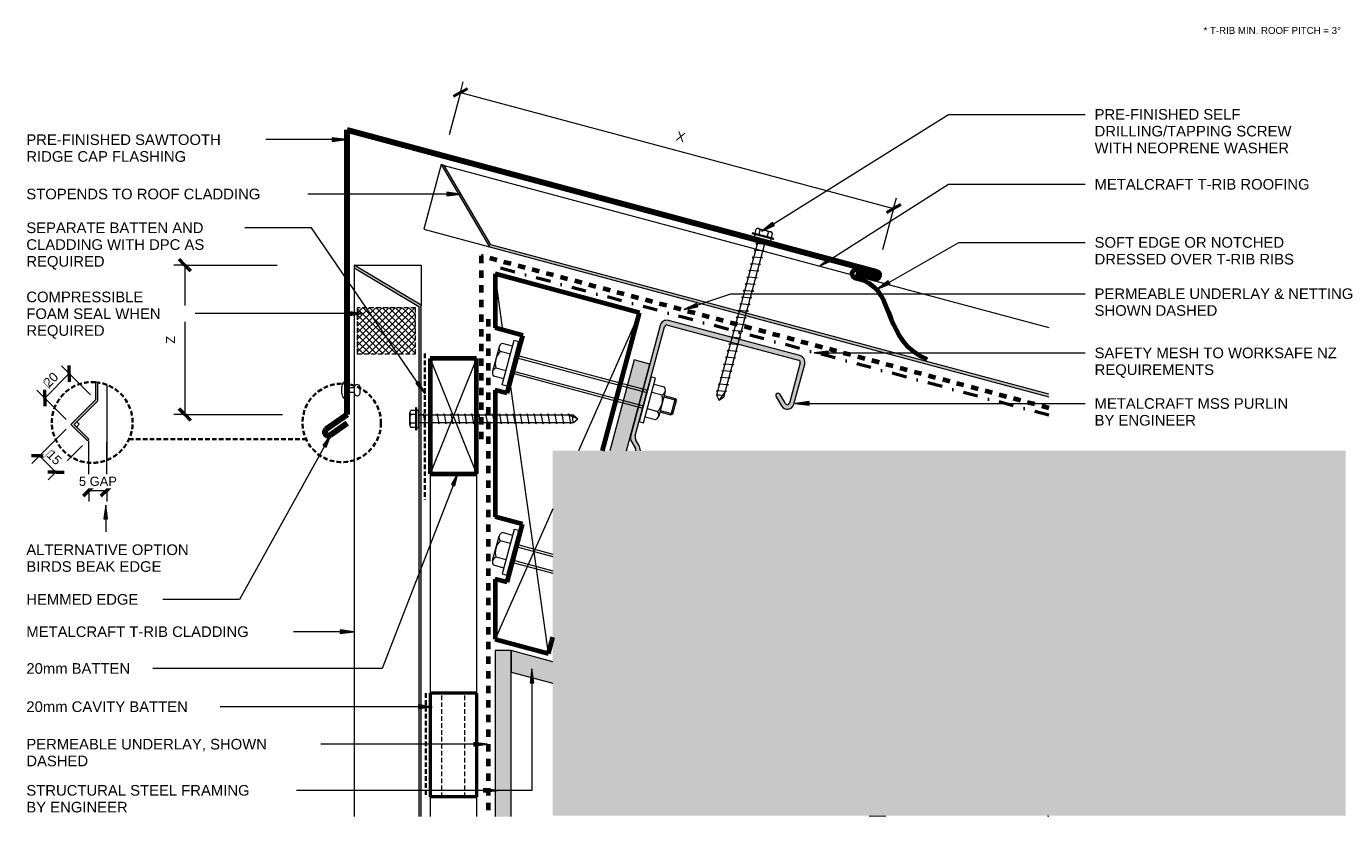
# Model space of a CAD drawing. Header units: millimetres. Extents: x 2053 to 3273, y 1913 to 3059.
# Tile 2 of 2: x 2053 to 2625, y 2717 to 3059. Entities that reach past the tile are written whole.
import ezdxf

# ---------------------------------------------------------------- set-up
doc = ezdxf.new("R2010")
doc.units = ezdxf.units.MM
for name, pattern in [('Dash', [6.35, 3.175, -3.175]), ('Dash dot', [15.875, 6.35, -4.7625, 0, -4.7625]), ('Dash Short', [3, 2, -1])]:
    doc.linetypes.add(name, pattern=pattern)
for name, color, linetype, lineweight in [('A-ANNO-DIMS', 211, 'Continuous', 9), ('A-ANNO-DIMS-2', 211, 'Continuous', 9), ('A-DETL', 90, 'Continuous', 13), ('A-DETL-GENF', 92, 'Continuous', 13), ('A-DETL-THIN', 151, 'Continuous', 13), ('G-ANNO-TEXT', 231, 'Continuous', 9)]:
    doc.layers.add(name, color=color, linetype=linetype, lineweight=lineweight)
doc.styles.add('Arial', font='arial.ttf', dxfattribs={"height": 4.6})
doc.styles.add('Arial_1', font='arial.ttf', dxfattribs={"height": 4})
doc.styles.add('Arial_2', font='arial.ttf', dxfattribs={"height": 4})
doc.styles.add('Arial_3', font='arial.ttf', dxfattribs={"height": 3})
doc.dimstyles.new('Diagonal', dxfattribs={"dimscale": 304.8, "dimtxt": 4.081038, "dimasz": 0.016404, "dimexe": 0.015748, "dimexo": 0.009843, "dimgap": 0.009843, "dimtad": 1, "dimdec": 0, "dimzin": 0, "dimdsep": 46, "dimtxsty": 'Arial_1', "dimblk1": 'OBLIQUE', "dimblk2": 'OBLIQUE', "dimsah": 1, "dimcen": 0.09, "dimazin": 0, "dimtfac": 1, "dimtdec": 4, "dimtix": 1, "dimtmove": 0, "dimatfit": 3, "dimfxl": 1, "dimtvp": 1, "dimtfill": 1, "dimtolj": 1, "dimtzin": 0, "dimarcsym": 2})
doc.dimstyles.new('Diagonal_1', dxfattribs={"dimscale": 304.8, "dimtxt": 4.081038, "dimasz": 0.016404, "dimexe": 0.015748, "dimexo": 0.009843, "dimgap": 0.009843, "dimtad": 1, "dimdec": 0, "dimzin": 0, "dimdsep": 46, "dimtxsty": 'Arial_1', "dimblk1": 'OBLIQUE', "dimblk2": 'OBLIQUE', "dimsah": 1, "dimcen": 0.09, "dimazin": 0, "dimtfac": 1, "dimtdec": 4, "dimtix": 1, "dimtmove": 2, "dimatfit": 3, "dimfxl": 1, "dimtvp": 1, "dimtfill": 1, "dimtolj": 1, "dimtzin": 0, "dimarcsym": 2})
doc.dimstyles.new('Diagonal_2', dxfattribs={"dimscale": 304.8, "dimtxt": 4.081038, "dimasz": 0.016404, "dimexe": 0.015748, "dimexo": 0.009843, "dimgap": 0.009843, "dimtad": 1, "dimdec": 0, "dimzin": 0, "dimdsep": 46, "dimtxsty": 'Arial_2', "dimblk1": 'OBLIQUE', "dimblk2": 'OBLIQUE', "dimsah": 1, "dimcen": 0.09, "dimazin": 0, "dimtfac": 1, "dimtdec": 4, "dimtix": 1, "dimtmove": 2, "dimatfit": 3, "dimfxl": 1, "dimtvp": 1, "dimtfill": 1, "dimtolj": 1, "dimtzin": 0, "dimarcsym": 2})

# ---------------------------------------------------------------- blocks, each defined once
blk = doc.blocks.new('03 Roof Sawtooth Ridge C - T-Rib-5023957-D CR 03 SAWTOOTH RIDGE')
at = {"layer": 'A-DETL-GENF'}
blk.add_hatch(color=256, dxfattribs=at).paths.add_polyline_path([(290.4, -77.81), (290.4, -76.78), (48.63, -11.99), (28.42, 22.41), (27.04, 22.78), (47.97, -12.85), (237.51, -63.64)])
at = {"layer": 'A-DETL-GENF', "lineweight": 100}
for p, q in [((-13.61, 37.81), (215.8, -23.66)), ((-13.61, -85.57), (-13.61, 37.81)), ((206.79, -24.35), (215.03, -26.56)), ((-13.61, -85.57), (-22.72, -91.95)), ((-13.61, -89.23), (-21, -94.41))]:
    blk.add_line(p, q, dxfattribs=at)
at = {"layer": 'A-DETL-GENF'}
for p, q in [((27.04, 22.78), (19.54, -5.23)), ((28.42, 22.41), (27.04, 22.78)), ((27.04, 22.78), (47.97, -12.85)), ((28.42, 22.41), (290.4, -47.79)), ((48.63, -11.99), (28.42, 22.41)), ((19.54, -5.23), (47.97, -12.85)), ((47.97, -12.85), (290.4, -77.81)), ((290.4, -76.78), (48.63, -11.99))]:
    blk.add_line(p, q, dxfattribs=at)
at = {"layer": 'A-DETL-GENF', "lineweight": 70}
for p, q in [((206.28, -26.28), (210.11, -27.31)), ((207.18, -22.9), (215.41, -25.11))]:
    blk.add_line(p, q, dxfattribs=at)
blk.add_arc((206.78, -24.61), 1.75, 76.7492, 253.2508, dxfattribs=at)
at = {"layer": 'A-DETL-GENF', "lineweight": 100}
for centre, start, end in [((215.41, -25.11), 255, 75), ((-21.86, -93.18), 125, 305)]:
    blk.add_arc(centre, 1.5, start, end, dxfattribs=at)
at = {"layer": 'A-DETL-GENF', "lineweight": 70}
blk.add_open_spline([(210.11, -27.31), (224.24, -33.13), (218.28, -53.87), (237.73, -61.48)], degree=3, dxfattribs=at)
blk = doc.blocks.new('Framing-Continuous _NZ_4 - 20 x 51-4992796-D CR 03 SAWTOOTH RIDGE')
at = {"layer": 'A-DETL-GENF'}
for p, q in [((50, 20), (0, 20)), ((0, 20), (0, 0)), ((50, 20), (0, 0)), ((50, 0), (0, 20)), ((50, 0), (50, 20)), ((0, 0), (50, 0))]:
    blk.add_line(p, q, dxfattribs=at)
at = {"layer": 'A-DETL-GENF', "lineweight": 70}
for p, q in [((0, 20), (0, 0)), ((50, 20), (0, 20)), ((50, 0), (50, 20)), ((0, 0), (50, 0))]:
    blk.add_line(p, q, dxfattribs=at)
blk = doc.blocks.new('Pop Rivets3 - Rivet 2-5023654-D CR 03 SAWTOOTH RIDGE')
at = {"layer": 'A-DETL-GENF'}
for p, q in [((3.77, 0), (-3.77, 0)), ((-1.5, 1.16), (1.5, 1.16)), ((-1, -4.22), (-1, 0)), ((1, -4.22), (1, 0)), ((1.17, -4.22), (-1.24, -4.22)), ((-1.24, -6.72), (1.17, -6.72))]:
    blk.add_line(p, q, dxfattribs=at)
for centre, radius, start, end in [((-1.5, -1.65), 2.8, 90, 144), ((1.5, -1.65), 2.8, 36, 90), ((-1.24, -5.47), 1.25, 90, 270), ((1.17, -5.47), 1.25, 270, 90)]:
    blk.add_arc(centre, radius, start, end, dxfattribs=at)
blk = doc.blocks.new('Metalcraft Roof Long Section Profiles - T-Rib-5024053-D CR 03 SAWTOOTH RIDGE')
at = {"layer": 'A-DETL-GENF'}
blk.add_hatch(color=256, dxfattribs=at).paths.add_polyline_path([(239, -1), (239, 0), (17.42, 0), (0, -29), (1.17, -29), (17.99, -1), (150.13, -1)])
for p, q in [((0, 0), (17.42, 0)), ((0, -29), (0, 0)), ((17.42, 0), (0, -29)), ((239, 0), (17.42, 0)), ((1.17, -29), (17.99, -1)), ((17.99, -1), (239, -1)), ((0, -29), (1.17, -29)), ((1.17, -29), (239, -29))]:
    blk.add_line(p, q, dxfattribs=at)
blk = doc.blocks.new('Metalcraft MSS Purlin-150x65 - Metalcraft MSS Purlin-150x65-4992830-D CR 03 SAWTOOTH RIDGE')
at = {"layer": 'A-DETL-GENF'}
blk.add_hatch(color=256, dxfattribs=at).paths.add_polyline_path([(5.79, 92.3), (5.32, 93.42), (4.53, 94.45), (2.69, 96.3), (2.31, 96.78), (2.08, 97.34), (2, 97.95), (2, 146.91), (2.04, 147.19), (2.15, 147.45), (2.32, 147.68), (2.55, 147.85), (2.81, 147.96), (3.09, 148), (61.85, 148), (62.11, 147.97), (62.35, 147.87), (62.56, 147.71), (62.71, 147.5), (62.81, 147.26), (62.85, 147.01), (62.85, 128.98), (62.82, 128.73), (62.72, 128.5), (62.57, 128.3), (62.37, 128.15), (62.14, 128.05), (61.89, 128.02), (61.64, 128.05), (61.41, 128.15), (61.21, 128.3), (57.97, 131.54), (57.77, 131.69), (57.53, 131.79), (57.27, 131.83), (57.01, 131.79), (56.77, 131.69), (56.56, 131.54), (56.4, 131.33), (56.3, 131.09), (56.27, 130.83), (56.3, 130.57), (56.4, 130.33), (56.56, 130.12), (59.78, 126.9), (60.4, 126.44), (61.12, 126.16), (61.96, 126.08), (62.66, 126.18), (63.37, 126.48), (63.98, 126.95), (64.45, 127.57), (64.75, 128.29), (64.85, 129.06), (64.85, 147), (64.74, 147.78), (64.45, 148.5), (63.97, 149.12), (63.35, 149.6), (62.62, 149.9), (61.85, 150), (3, 150), (2.22, 149.9), (1.5, 149.6), (0.88, 149.12), (0.4, 148.5), (0.1, 147.78), (0, 147), (0, 97.81), (0.14, 96.77), (0.53, 95.81), (1.17, 94.98), (3.41, 92.75), (3.72, 92.33), (3.93, 91.8), (5.63, 92.26)])
for p, q in [((61.85, 150), (3, 150)), ((0, 147), (0, 97.81)), ((2, 97.95), (2, 146.91)), ((3.09, 148), (61.85, 148)), ((62.85, 147.01), (62.85, 128.98)), ((64.85, 129.06), (64.85, 147)), ((61.21, 128.3), (57.97, 131.54)), ((56.56, 130.12), (59.78, 126.9)), ((1.17, 94.98), (3.41, 92.75)), ((4.53, 94.45), (2.69, 96.3))]:
    blk.add_line(p, q, dxfattribs=at)
for centre, radius, start, end in [((3, 147), 3, 90, 180), ((61.85, 147), 3, 360, 90), ((3.09, 146.91), 1.09, 90, 180), ((61.85, 147.01), 0.993, 0, 90), ((57.27, 130.83), 1, 45, 225), ((61.85, 129.06), 2.99, 226.0338, 0), ((61.89, 128.98), 0.959, 225, 0), ((3.99, 97.81), 3.99, 180, 225), ((4.34, 97.95), 2.34, 180, 225), ((2, 91.34), 1.99, 13.4848, 45), ((1, 90.92), 4.99, 16.0351, 45)]:
    blk.add_arc(centre, radius, start, end, dxfattribs=at)
blk = doc.blocks.new('Screw4 - Screw 2-5024213-D CR 03 SAWTOOTH RIDGE')
at = {"layer": 'A-DETL-GENF'}
for p, q in [((4.79, 1.5), (-4.79, 1.5)), ((-4.79, 1.5), (-4.79, 1)), ((4.79, 1), (-4.79, 1)), ((-3.67, 1.5), (-3.67, 3.47)), ((-3.67, 1), (-3.67, 0)), ((-3.67, 0), (3.67, 0)), ((-2.76, 3.97), (2.76, 3.97)), ((-1.85, 1.5), (-1.85, 3.47)), ((-1.6, 0), (-1.6, -66.99)), ((1.6, -66.99), (1.6, 0)), ((1.85, 1.5), (1.85, 3.47)), ((3.67, 1.5), (3.67, 3.47)), ((3.67, 0), (3.67, 1)), ((4.79, 1), (4.79, 1.5)), ((2.17, -1.91), (-2.17, -2.67)), ((-2.17, -2.67), (-1.6, -3)), ((2.17, -4.91), (-2.17, -5.67)), ((-2.17, -5.67), (-1.6, -6)), ((1.6, -1.58), (2.17, -1.91)), ((1.6, -4.58), (2.17, -4.91)), ((2.17, -7.91), (-2.17, -8.67)), ((-2.17, -8.67), (-1.6, -9)), ((2.17, -10.91), (-2.17, -11.67)), ((1.6, -7.58), (2.17, -7.91)), ((1.6, -10.58), (2.17, -10.91)), ((-2.17, -11.67), (-1.6, -12)), ((2.17, -13.91), (-2.17, -14.67)), ((-2.17, -14.67), (-1.6, -15)), ((2.17, -16.91), (-2.17, -17.67)), ((1.6, -13.58), (2.17, -13.91)), ((1.6, -16.58), (2.17, -16.91)), ((-2.17, -17.67), (-1.6, -18)), ((2.17, -19.91), (-2.17, -20.67)), ((-2.17, -20.67), (-1.6, -21)), ((1.6, -19.58), (2.17, -19.91)), ((1.6, -22.58), (2.17, -22.91)), ((2.17, -22.91), (-2.17, -23.67)), ((-2.17, -23.67), (-1.6, -24)), ((2.17, -25.91), (-2.17, -26.67)), ((-2.17, -26.67), (-1.6, -27)), ((1.6, -25.58), (2.17, -25.91)), ((1.6, -28.58), (2.17, -28.91)), ((2.17, -28.91), (-2.17, -29.67)), ((-2.17, -29.67), (-1.6, -30)), ((2.17, -31.91), (-2.17, -32.67)), ((-2.17, -32.67), (-1.6, -33)), ((1.6, -31.58), (2.17, -31.91)), ((2.17, -34.91), (-2.17, -35.67)), ((-2.17, -35.67), (-1.6, -36)), ((2.17, -37.91), (-2.17, -38.67)), ((-2.17, -38.67), (-1.6, -39)), ((1.6, -34.58), (2.17, -34.91)), ((1.6, -37.58), (2.17, -37.91)), ((2.17, -40.91), (-2.17, -41.67)), ((-2.17, -41.67), (-1.6, -42)), ((2.17, -43.91), (-2.17, -44.67)), ((-2.17, -44.67), (-1.6, -45)), ((1.6, -40.58), (2.17, -40.91)), ((1.6, -43.58), (2.17, -43.91)), ((2.17, -46.91), (-2.17, -47.67)), ((-2.17, -47.67), (-1.6, -48)), ((2.17, -49.91), (-2.17, -50.67)), ((-2.17, -50.67), (-1.6, -51)), ((1.6, -46.58), (2.17, -46.91)), ((1.6, -49.58), (2.17, -49.91)), ((2.17, -52.91), (-2.17, -53.67)), ((-2.17, -53.67), (-1.6, -54)), ((2.17, -55.91), (-2.17, -56.67)), ((-2.17, -56.67), (-1.6, -57)), ((1.6, -52.58), (2.17, -52.91)), ((1.6, -55.58), (2.17, -55.91)), ((2.17, -58.91), (-2.17, -59.67)), ((-2.17, -59.67), (-1.6, -60)), ((2.17, -61.91), (-2.17, -62.67)), ((-2.17, -62.67), (-1.6, -63)), ((1.6, -58.58), (2.17, -58.91)), ((1.6, -61.58), (2.17, -61.91)), ((2.17, -64.91), (-2.17, -65.67)), ((-2.17, -65.67), (-1.6, -66)), ((-1.6, -66.99), (0, -68.89)), ((0, -68.89), (1.6, -64.94)), ((1.6, -66.99), (0, -68.89)), ((1.6, -64.58), (2.17, -64.91))]:
    blk.add_line(p, q, dxfattribs=at)
for centre, radius, start, end in [((-2.76, 2.9), 1.08, 32.3801, 147.6199), ((0, 0.31), 3.67, 59.7274, 120.2726), ((2.76, 2.9), 1.08, 32.3801, 147.6199), ((0.08, -69.61), 3.11, 74.3059, 122.4975)]:
    blk.add_arc(centre, radius, start, end, dxfattribs=at)
blk = doc.blocks.new('Rivets - M8 - Rivets-5026035-D CR 03 SAWTOOTH RIDGE')
at = {"layer": 'A-DETL-GENF'}
for p, q in [((-2, 7.33), (-6.57, 7.33)), ((-2, -10), (-2, 10)), ((-2, 10), (0, 10)), ((0, 10), (0, -10)), ((59.43, 10), (59.43, -10)), ((61.43, 10), (59.43, 10)), ((61.43, -10), (61.43, 10)), ((61.43, 7.33), (66, 7.33)), ((-7.57, 5.52), (-7.57, -5.52)), ((-2, 3.7), (-6.57, 3.7)), ((0, 4), (59.43, 4)), ((0, 3), (59.43, 3)), ((61.43, 3.7), (66, 3.7)), ((67, 5.52), (67, -5.52)), ((67, 3.67), (71.96, 3.67)), ((72.63, 3.01), (67, 3.01)), ((71.96, 3.67), (72.63, 3.01)), ((71.96, 3.67), (71.96, -3.67)), ((72.63, -3.01), (72.63, 3.01)), ((-2, -3.7), (-6.57, -3.7)), ((0, -3), (59.43, -3)), ((0, -4), (59.43, -4)), ((61.43, -3.7), (66, -3.7)), ((67, -3.01), (72.63, -3.01)), ((67, -3.67), (71.96, -3.67)), ((71.96, -3.67), (72.63, -3.01)), ((-2, -7.33), (-6.57, -7.33)), ((0, -10), (-2, -10)), ((59.43, -10), (61.43, -10)), ((61.43, -7.33), (66, -7.33))]:
    blk.add_line(p, q, dxfattribs=at)
for centre, radius, start, end in [((-5.42, 5.52), 2.15, 122.3801, 237.6199), ((64.84, 5.52), 2.15, 302.3801, 57.6199), ((-0.24, 0), 7.33, 149.7274, 210.2726), ((59.66, 0), 7.33, 329.7274, 30.2726), ((-5.42, -5.52), 2.15, 122.3801, 237.6199), ((64.84, -5.52), 2.15, 302.3801, 57.6199)]:
    blk.add_arc(centre, radius, start, end, dxfattribs=at)
blk = doc.blocks.new('Rivets - M8 - Rivets-5026036-D CR 03 SAWTOOTH RIDGE')
at = {"layer": 'A-DETL-GENF'}
for p, q in [((-2, 7.33), (-6.57, 7.33)), ((-2, 10), (-2, -10)), ((0, 10), (-2, 10)), ((0, -10), (0, 10)), ((-7.57, -5.52), (-7.57, 5.52)), ((-2, 3.7), (-6.57, 3.7)), ((0, 4), (16.88, 4)), ((0, 3), (17.15, 3)), ((-2, -3.7), (-6.57, -3.7)), ((0, -3), (18.76, -3)), ((0, -4), (19.03, -4)), ((-2, -7.33), (-6.57, -7.33)), ((-2, -10), (0, -10))]:
    blk.add_line(p, q, dxfattribs=at)
for centre, radius, start, end in [((-5.42, 5.52), 2.15, 122.3801, 237.6199), ((-0.24, 0), 7.33, 149.7274, 210.2726), ((-5.42, -5.52), 2.15, 122.3801, 237.6199)]:
    blk.add_arc(centre, radius, start, end, dxfattribs=at)
blk = doc.blocks.new('Screw4 - Screw 2-5023532-D CR 03 SAWTOOTH RIDGE')
at = {"layer": 'A-DETL-GENF'}
for p, q in [((4.79, 1.5), (-4.79, 1.5)), ((-4.79, 1.5), (-4.79, 1)), ((4.79, 1), (-4.79, 1)), ((-3.67, 1.5), (-3.67, 3.47)), ((-3.67, 1), (-3.67, 0)), ((-3.67, 0), (3.67, 0)), ((-2.76, 3.97), (2.76, 3.97)), ((-1.85, 1.5), (-1.85, 3.47)), ((-1.6, 0), (-1.6, -70.55)), ((1.6, -70.55), (1.6, 0)), ((1.85, 1.5), (1.85, 3.47)), ((3.67, 1.5), (3.67, 3.47)), ((3.67, 0), (3.67, 1)), ((4.79, 1), (4.79, 1.5)), ((2.17, -1.91), (-2.17, -2.67)), ((-2.17, -2.67), (-1.6, -3)), ((2.17, -4.91), (-2.17, -5.67)), ((-2.17, -5.67), (-1.6, -6)), ((1.6, -1.58), (2.17, -1.91)), ((1.6, -4.58), (2.17, -4.91)), ((2.17, -7.91), (-2.17, -8.67)), ((-2.17, -8.67), (-1.6, -9)), ((2.17, -10.91), (-2.17, -11.67)), ((1.6, -7.58), (2.17, -7.91)), ((1.6, -10.58), (2.17, -10.91)), ((-2.17, -11.67), (-1.6, -12)), ((2.17, -13.91), (-2.17, -14.67)), ((-2.17, -14.67), (-1.6, -15)), ((2.17, -16.91), (-2.17, -17.67)), ((1.6, -13.58), (2.17, -13.91)), ((1.6, -16.58), (2.17, -16.91)), ((-2.17, -17.67), (-1.6, -18)), ((2.17, -19.91), (-2.17, -20.67)), ((-2.17, -20.67), (-1.6, -21)), ((1.6, -19.58), (2.17, -19.91)), ((1.6, -22.58), (2.17, -22.91)), ((2.17, -22.91), (-2.17, -23.67)), ((-2.17, -23.67), (-1.6, -24)), ((2.17, -25.91), (-2.17, -26.67)), ((-2.17, -26.67), (-1.6, -27)), ((1.6, -25.58), (2.17, -25.91)), ((1.6, -28.58), (2.17, -28.91)), ((2.17, -28.91), (-2.17, -29.67)), ((-2.17, -29.67), (-1.6, -30)), ((2.17, -31.91), (-2.17, -32.67)), ((-2.17, -32.67), (-1.6, -33)), ((1.6, -31.58), (2.17, -31.91)), ((2.17, -34.91), (-2.17, -35.67)), ((-2.17, -35.67), (-1.6, -36)), ((2.17, -37.91), (-2.17, -38.67)), ((-2.17, -38.67), (-1.6, -39)), ((1.6, -34.58), (2.17, -34.91)), ((1.6, -37.58), (2.17, -37.91)), ((2.17, -40.91), (-2.17, -41.67)), ((-2.17, -41.67), (-1.6, -42)), ((2.17, -43.91), (-2.17, -44.67)), ((-2.17, -44.67), (-1.6, -45)), ((1.6, -40.58), (2.17, -40.91)), ((1.6, -43.58), (2.17, -43.91)), ((2.17, -46.91), (-2.17, -47.67)), ((-2.17, -47.67), (-1.6, -48)), ((2.17, -49.91), (-2.17, -50.67)), ((-2.17, -50.67), (-1.6, -51)), ((1.6, -46.58), (2.17, -46.91)), ((1.6, -49.58), (2.17, -49.91)), ((2.17, -52.91), (-2.17, -53.67)), ((-2.17, -53.67), (-1.6, -54)), ((2.17, -55.91), (-2.17, -56.67)), ((-2.17, -56.67), (-1.6, -57)), ((1.6, -52.58), (2.17, -52.91)), ((1.6, -55.58), (2.17, -55.91)), ((2.17, -58.91), (-2.17, -59.67)), ((-2.17, -59.67), (-1.6, -60)), ((2.17, -61.91), (-2.17, -62.67)), ((-2.17, -62.67), (-1.6, -63)), ((1.6, -58.58), (2.17, -58.91)), ((1.6, -61.58), (2.17, -61.91)), ((2.17, -64.91), (-2.17, -65.67)), ((-2.17, -65.67), (-1.6, -66)), ((2.17, -67.91), (-2.17, -68.67)), ((0, -72.46), (1.6, -68.5)), ((1.6, -64.58), (2.17, -64.91)), ((1.6, -67.58), (2.17, -67.91)), ((-2.17, -68.67), (-1.6, -69)), ((-1.6, -70.55), (0, -72.46)), ((1.6, -70.55), (0, -72.46))]:
    blk.add_line(p, q, dxfattribs=at)
for centre, radius, start, end in [((-2.76, 2.9), 1.08, 32.3801, 147.6199), ((0, 0.31), 3.67, 59.7274, 120.2726), ((2.76, 2.9), 1.08, 32.3801, 147.6199), ((0.08, -73.18), 3.11, 74.3059, 122.4975)]:
    blk.add_arc(centre, radius, start, end, dxfattribs=at)
blk = doc.blocks.new('Horizontal Cavity Batten1 - Horizontal Cavity Batten-5603316-D CR 03 SAWTOOTH RIDGE')
at = {"layer": 'A-DETL-GENF', "linetype": 'Dash Short', "lineweight": 35}
blk.add_line((-21.875, 45), (-21.875, 0), dxfattribs=at)
at = {"layer": 'A-DETL-GENF', "lineweight": 50}
for p, q in [((-20, 45), (-20, 0)), ((0, 45), (-20, 45)), ((0, 45), (0, 0)), ((0, 0), (-20, 0))]:
    blk.add_line(p, q, dxfattribs=at)
at = {"layer": 'A-DETL-GENF', "linetype": 'Dash Short'}
for p, q in [((-15, 0), (-15, 45)), ((-5, 0), (-5, 45))]:
    blk.add_line(p, q, dxfattribs=at)
blk = doc.blocks.new('Foam Closure - Foam Closure-5540980-D CR 03 SAWTOOTH RIDGE')
at = {"layer": 'A-DETL-GENF'}
h = blk.add_hatch(dxfattribs=at)
h.set_pattern_fill('FP_1', color=256, style=0, pattern_type=2)
h.set_pattern_definition([(45, (-2196.467, -2917.375), (-1.4142136, 1.4142136), []), (135, (-2196.467, -2917.375), (-1.4142136, -1.4142136), [])])
h.paths.add_polyline_path([(25.24, 0), (25.24, 20.02), (0, 20.02), (0, 0)])
at = {"layer": 'A-DETL-GENF', "linetype": 'Dash Short'}
for p, q in [((25.24, 20.02), (0, 20.02)), ((0, 20.02), (0, 0)), ((25.24, 0), (25.24, 20.02)), ((0, 0), (25.24, 0))]:
    blk.add_line(p, q, dxfattribs=at)
blk = doc.blocks.new('DIMBLOCK1-D CR 03 SAWTOOTH RIDGE')
at = {"layer": 'A-ANNO-DIMS-2'}
for p, q in [((2241.2, 3030.62), (2236.29, 3012.28)), ((2241.2, 3030.62), (2242.44, 3035.26)), ((2241.2, 3030.62), (2428.93, 2980.32)), ((2428.93, 2980.32), (2430.17, 2984.96)), ((2428.93, 2980.32), (2424.15, 2962.51))]:
    blk.add_line(p, q, dxfattribs=at)
at = {"layer": 'A-ANNO-DIMS-2', "lineweight": 50}
for p, q in [((2241.2, 3030.62), (2238.14, 3028.85)), ((2241.2, 3030.62), (2244.26, 3032.39)), ((2428.93, 2980.32), (2425.86, 2978.55)), ((2428.93, 2980.32), (2431.99, 2982.09))]:
    blk.add_line(p, q, dxfattribs=at)
at = {"layer": 'A-ANNO-DIMS-2', "color": 0, "insert": (2335.37, 3013.87), "char_height": 4, "width": 4.5205, "attachment_point": 1, "rotation": 345, "line_spacing_factor": 0.941778, "style": 'Arial_1', "bg_fill": 3, "box_fill_scale": 1.25, "bg_fill_color": 9, "bg_fill_true_color": 13158600, "bg_fill_transparency": 0}
blk.add_mtext('X', dxfattribs=at)
blk = doc.blocks.new('_Oblique')
at = {"color": 0, "linetype": 'ByBlock', "lineweight": -2}
blk.add_line((-0.5, -0.5), (0.5, 0.5), dxfattribs=at)
blk = doc.blocks.new('DIMBLOCK2-D CR 03 SAWTOOTH RIDGE')
at = {"layer": 'A-ANNO-DIMS-2'}
for p, q in [((2121.76, 2955.89), (2116.96, 2955.89)), ((2121.76, 2955.89), (2121.76, 2891.07)), ((2121.76, 2955.89), (2161.76, 2955.89)), ((2121.76, 2891.07), (2116.96, 2891.07)), ((2121.76, 2891.07), (2164.14, 2891.07))]:
    blk.add_line(p, q, dxfattribs=at)
at = {"layer": 'A-ANNO-DIMS-2', "lineweight": 50}
for p, q in [((2121.76, 2955.89), (2119.26, 2958.39)), ((2121.76, 2955.89), (2124.26, 2953.39)), ((2121.76, 2891.07), (2119.26, 2893.57)), ((2121.76, 2891.07), (2124.26, 2888.57))]:
    blk.add_line(p, q, dxfattribs=at)
at = {"layer": 'A-ANNO-DIMS-2', "color": 0, "insert": (2113.57, 2921.79), "char_height": 4, "width": 4.0685, "attachment_point": 1, "rotation": 90, "line_spacing_factor": 0.941778, "style": 'Arial_1', "bg_fill": 3, "box_fill_scale": 1.25, "bg_fill_color": 9, "bg_fill_true_color": 13158600, "bg_fill_transparency": 0}
blk.add_mtext('Z', dxfattribs=at)
blk = doc.blocks.new('DIMBLOCK3-D CR 03 SAWTOOTH RIDGE')
at = {"layer": 'A-ANNO-DIMS-2'}
for p, q in [((2080.21, 2858.16), (2080.21, 2879.66)), ((2087.93, 2858.16), (2087.93, 2879.09)), ((2080.21, 2858.16), (2087.93, 2858.16)), ((2080.21, 2858.16), (2080.21, 2853.36)), ((2087.93, 2858.16), (2087.93, 2853.36))]:
    blk.add_line(p, q, dxfattribs=at)
at = {"layer": 'A-ANNO-DIMS-2', "lineweight": 50}
for p, q in [((2080.21, 2858.16), (2082.71, 2860.66)), ((2087.93, 2858.16), (2090.43, 2860.66)), ((2080.21, 2858.16), (2077.71, 2855.66)), ((2087.93, 2858.16), (2085.43, 2855.66))]:
    blk.add_line(p, q, dxfattribs=at)
at = {"layer": 'A-ANNO-DIMS-2', "color": 0, "insert": (2075.88, 2864.19), "char_height": 4, "width": 19.6643, "attachment_point": 1, "line_spacing_factor": 0.941778, "style": 'Arial_1', "bg_fill": 3, "box_fill_scale": 1.25, "bg_fill_color": 9, "bg_fill_true_color": 13158600, "bg_fill_transparency": 0}
blk.add_mtext('5 GAP', dxfattribs=at)
blk = doc.blocks.new('DIMBLOCK4-D CR 03 SAWTOOTH RIDGE')
at = {"layer": 'A-ANNO-DIMS-2'}
for p, q in [((2071.68, 2908.81), (2068.29, 2912.21)), ((2061.08, 2898.21), (2071.68, 2908.81)), ((2071.68, 2908.81), (2080.92, 2899.58)), ((2061.08, 2898.21), (2057.68, 2901.6)), ((2061.08, 2898.21), (2070.31, 2888.97))]:
    blk.add_line(p, q, dxfattribs=at)
at = {"layer": 'A-ANNO-DIMS-2', "lineweight": 50}
for p, q in [((2071.68, 2908.81), (2071.68, 2912.35)), ((2071.68, 2908.81), (2071.68, 2905.28)), ((2061.08, 2898.21), (2061.08, 2901.74)), ((2061.08, 2898.21), (2061.08, 2894.67))]:
    blk.add_line(p, q, dxfattribs=at)
at = {"layer": 'A-ANNO-DIMS-2', "color": 0, "insert": (2060.1, 2905.44), "char_height": 4, "width": 7.3835, "attachment_point": 1, "rotation": 45, "line_spacing_factor": 0.941778, "style": 'Arial_2', "bg_fill": 3, "box_fill_scale": 1.25, "bg_fill_color": 9, "bg_fill_true_color": 13158600, "bg_fill_transparency": 0}
blk.add_mtext('\u200e20', dxfattribs=at)
blk = doc.blocks.new('DIMBLOCK5-D CR 03 SAWTOOTH RIDGE')
at = {"layer": 'A-ANNO-DIMS-2'}
for p, q in [((2058.82, 2873.23), (2070.31, 2884.73)), ((2065.89, 2866.16), (2077.39, 2877.66)), ((2058.82, 2873.23), (2055.43, 2869.84)), ((2065.89, 2866.16), (2058.82, 2873.23)), ((2065.89, 2866.16), (2062.5, 2862.77))]:
    blk.add_line(p, q, dxfattribs=at)
at = {"layer": 'A-ANNO-DIMS-2', "lineweight": 50}
for p, q in [((2058.82, 2873.23), (2055.29, 2873.23)), ((2058.82, 2873.23), (2062.36, 2873.23)), ((2065.89, 2866.16), (2062.36, 2866.16)), ((2065.89, 2866.16), (2069.43, 2866.16))]:
    blk.add_line(p, q, dxfattribs=at)
at = {"layer": 'A-ANNO-DIMS-2', "color": 0, "insert": (2064.41, 2876.1), "char_height": 4, "width": 7.3835, "attachment_point": 1, "rotation": 315, "line_spacing_factor": 0.941778, "style": 'Arial_2', "bg_fill": 3, "box_fill_scale": 1.25, "bg_fill_color": 9, "bg_fill_true_color": 13158600, "bg_fill_transparency": 0}
blk.add_mtext('\u200e15', dxfattribs=at)

msp = doc.modelspace()

# ---------------------------------------------------------------- hatches: boundary and pattern name
at = {"layer": 'A-DETL-GENF'}
for color, points in [(10, [(2308.66, 2875.39), (2313.2, 2875.39), (2323.26, 2912.96), (2316.5, 2914.77), (2305.95, 2875.39)]), (7, [(2079.51, 2879.78), (2080.21, 2880.48), (2073.85, 2886.85), (2084.04, 2897.04), (2084.04, 2905.01), (2083.04, 2905.12), (2083.04, 2897.45), (2072.44, 2886.85), (2073.85, 2885.43)]), (7, [(2577.44, 2717.23), (2624.8, 2717.23), (2624.8, 2875.39), (2281.2, 2875.39), (2281.2, 2717.23), (2549.89, 2717.23)]), (10, [(2263.2, 2716.89), (2263.2, 2788.8), (2256.2, 2788.8), (2256.2, 2716.89)]), (10, [(2425.45, 2716.89), (2425.45, 2717.23), (2418.45, 2717.23), (2418.45, 2716.89)])]:
    msp.add_hatch(color=color, dxfattribs=at).paths.add_polyline_path(points)
h = msp.add_hatch(color=10, dxfattribs=at)
h.paths.add_polyline_path([(2496.2, 2717.05), (2496.2, 2717.23), (2495.54, 2717.23)])
h.paths.add_polyline_path([(2281.2, 2774.66), (2281.2, 2783.98), (2263.2, 2788.8), (2263.2, 2779.49)])
at = {"layer": 'G-ANNO-TEXT'}
for points in [[(2191.65, 3010.2), (2185.65, 3010.99), (2185.65, 3009.41)], [(2241.28, 2986.65), (2235.28, 2987.44), (2235.28, 2985.86)], [(2371.8, 2970.5), (2377.31, 2973.02), (2376.47, 2974.36)], [(2397.09, 2955.46), (2402.58, 2958.01), (2401.73, 2959.35)], [(2421.79, 2945.4), (2427.39, 2947.7), (2426.6, 2949.07)], [(2338.09, 2936.57), (2344.02, 2937.75), (2343.51, 2939.25)], [(2199.18, 2934.81), (2193.18, 2935.6), (2193.18, 2934.02)], [(2394.49, 2917.81), (2400.49, 2917.02), (2400.49, 2918.6)], [(2225.87, 2900.06), (2223.13, 2905.46), (2221.83, 2904.56)], [(2386.27, 2895.89), (2392.27, 2895.1), (2392.27, 2896.68)], [(2185.19, 2882.55), (2181.59, 2877.69), (2182.97, 2876.92)], [(2240.17, 2866.04), (2237.27, 2860.73), (2238.74, 2860.16)], [(2195.08, 2797.02), (2189.08, 2797.81), (2189.08, 2796.23)], [(2272.18, 2780.92), (2271.39, 2774.92), (2272.97, 2774.92)], [(2229, 2764.52), (2223, 2765.31), (2223, 2763.73)], [(2253, 2748.27), (2247, 2749.06), (2247, 2747.48)], [(2257.2, 2728.27), (2251.2, 2729.06), (2251.2, 2727.48)]]:
    msp.add_hatch(color=7, dxfattribs=at).paths.add_polyline_path(points)

# ---------------------------------------------------------------- linework, layer by layer
at = {"layer": 'A-DETL', "linetype": 'Dash', "lineweight": 70}
for p, q in [((2250.2, 2959.82), (2250.2, 2877.89)), ((2496.2, 2893.91), (2250.2, 2959.82)), ((2253.2, 2932.37), (2253.2, 2716.89))]:
    msp.add_line(p, q, dxfattribs=at)
at = {"layer": 'A-DETL', "linetype": 'Dash dot', "lineweight": 50}
msp.add_line((2496.2, 2890.8), (2256.2, 2955.11), dxfattribs=at)
at = {"layer": 'A-DETL', "lineweight": 70}
for p, q in [((2256.2, 2952), (2256.2, 2928.62)), ((2318.87, 2935.21), (2256.2, 2952)), ((2302.84, 2875.39), (2318.87, 2935.21)), ((2268.2, 2925.41), (2256.2, 2928.62)), ((2261.48, 2900.3), (2268.2, 2925.41)), ((2261.48, 2900.3), (2256.2, 2901.72)), ((2256.2, 2901.72), (2256.2, 2846.73)), ((2268.11, 2843.54), (2256.2, 2846.73)), ((2261.39, 2818.44), (2268.11, 2843.54)), ((2261.39, 2818.44), (2256.2, 2819.83)), ((2256.2, 2819.83), (2256.2, 2793.79)), ((2256.2, 2793.79), (2279.32, 2787.59)), ((2279.32, 2787.59), (2281.2, 2794.62))]:
    msp.add_line(p, q, dxfattribs=at)
at = {"layer": 'A-DETL'}
for p, q in [((2259.62, 2927.71), (2256.2, 2952)), ((2318.87, 2935.21), (2292.36, 2875.39)), ((2083.04, 2905.12), (2083.04, 2897.45)), ((2084.04, 2897.04), (2084.04, 2905.01)), ((2279.32, 2787.59), (2262.78, 2905.18)), ((2087.93, 2904), (2087.93, 2871.35)), ((2083.04, 2897.45), (2072.44, 2886.85)), ((2073.85, 2886.85), (2084.04, 2897.04)), ((2074.92, 2887.92), (2075.98, 2886.86)), ((2072.44, 2886.85), (2079.51, 2879.78)), ((2080.21, 2880.48), (2073.85, 2886.85)), ((2075.98, 2886.86), (2074.64, 2885.51)), ((2079.51, 2879.78), (2080.21, 2880.48)), ((2228.14, 2877.89), (2228.14, 2716.89)), ((2248.14, 2877.89), (2248.14, 2716.89)), ((2281.2, 2850.2), (2256.2, 2793.79))]:
    msp.add_line(p, q, dxfattribs=at)
at = {"layer": 'A-DETL', "linetype": 'Dash Short', "lineweight": 35}
for p, q in [((2225.8, 2917.49), (2225.8, 2854.31)), ((2097.55, 2880.39), (2174.31, 2880.39))]:
    msp.add_line(p, q, dxfattribs=at)
msp.add_circle((2189.77, 2887.48), 17, dxfattribs=at)
for start, end in [(85.3705, 0), (0, 82.0462)]:
    msp.add_arc((2081.64, 2887.67), 17.5, start, end, dxfattribs=at)
at = {"layer": 'A-DETL'}
msp.add_arc((2081.64, 2887.67), 17.5, 82.0959, 85.3901, dxfattribs=at)
at = {"layer": 'A-DETL-THIN'}
for p, q in [((2316.5, 2914.77), (2305.95, 2875.39)), ((2313.2, 2875.39), (2323.26, 2912.96)), ((2323.26, 2912.96), (2316.5, 2914.77)), ((2263.2, 2788.8), (2256.2, 2788.8)), ((2256.2, 2788.8), (2256.2, 2716.89)), ((2281.2, 2783.98), (2263.2, 2788.8)), ((2263.2, 2788.8), (2263.2, 2779.49)), ((2263.2, 2716.89), (2263.2, 2788.8)), ((2263.2, 2779.49), (2281.2, 2774.66)), ((2418.45, 2717.23), (2418.45, 2716.89)), ((2425.45, 2716.89), (2425.45, 2717.23)), ((2495.54, 2717.23), (2496.2, 2717.05))]:
    msp.add_line(p, q, dxfattribs=at)
at = {"layer": 'G-ANNO-TEXT', "color": 250}
for p, q in [((2371.8, 2970.5), (2452.66, 3021.17)), ((2452.66, 3021.17), (2511.95, 3021.17)), ((2145.61, 3010.2), (2141.82, 3010.2)), ((2191.65, 3010.2), (2145.61, 3010.2)), ((2191.65, 3010.2), (2185.65, 3010.99)), ((2185.65, 3010.99), (2185.65, 3009.41)), ((2185.65, 3009.41), (2191.65, 3010.2)), ((2397.09, 2955.46), (2452.66, 2990.86)), ((2452.66, 2990.86), (2511.95, 2990.86)), ((2165.6, 2986.65), (2156.77, 2986.65)), ((2241.28, 2986.65), (2165.6, 2986.65)), ((2241.28, 2986.65), (2235.28, 2987.44)), ((2235.28, 2987.44), (2235.28, 2985.86)), ((2235.28, 2985.86), (2241.28, 2986.65)), ((2376.47, 2974.36), (2371.8, 2970.5)), ((2371.8, 2970.5), (2377.31, 2973.02)), ((2377.31, 2973.02), (2376.47, 2974.36)), ((2144.42, 2972.03), (2134.28, 2972.03)), ((2176.63, 2972.03), (2144.42, 2972.03)), ((2225.87, 2900.06), (2176.63, 2972.03)), ((2457.17, 2965.68), (2511.95, 2965.68)), ((2401.73, 2959.35), (2397.09, 2955.46)), ((2397.09, 2955.46), (2402.58, 2958.01)), ((2402.58, 2958.01), (2401.73, 2959.35)), ((2426.6, 2949.07), (2421.79, 2945.4)), ((2421.79, 2945.4), (2427.39, 2947.7)), ((2427.39, 2947.7), (2426.6, 2949.07)), ((2338.09, 2936.57), (2358.41, 2943.45)), ((2343.51, 2939.25), (2338.09, 2936.57)), ((2344.02, 2937.75), (2343.51, 2939.25)), ((2358.41, 2943.45), (2511.95, 2943.45)), ((2199.18, 2934.81), (2193.18, 2935.6)), ((2193.18, 2935.6), (2193.18, 2934.02)), ((2193.18, 2934.02), (2199.18, 2934.81)), ((2338.09, 2936.57), (2344.02, 2937.75)), ((2400.49, 2918.6), (2394.49, 2917.81)), ((2394.49, 2917.81), (2400.49, 2917.02)), ((2394.49, 2917.81), (2511.95, 2917.81)), ((2400.49, 2917.02), (2400.49, 2918.6)), ((2223.13, 2905.46), (2221.83, 2904.56)), ((2221.83, 2904.56), (2225.87, 2900.06)), ((2225.87, 2900.06), (2223.13, 2905.46)), ((2392.27, 2896.68), (2386.27, 2895.89)), ((2386.27, 2895.89), (2392.27, 2895.1)), ((2386.27, 2895.89), (2511.95, 2895.89)), ((2392.27, 2895.1), (2392.27, 2896.68)), ((2185.19, 2882.55), (2145.49, 2811)), ((2185.19, 2882.55), (2181.59, 2877.69)), ((2182.97, 2876.92), (2185.19, 2882.55)), ((2181.59, 2877.69), (2182.97, 2876.92)), ((2240.17, 2866.04), (2207.25, 2781.08)), ((2240.17, 2866.04), (2237.27, 2860.73)), ((2238.74, 2860.16), (2240.17, 2866.04)), ((2237.27, 2860.73), (2238.74, 2860.16)), ((2086.7, 2845.85), (2088.28, 2845.85)), ((2113.39, 2811), (2104.91, 2811)), ((2145.49, 2811), (2113.39, 2811)), ((2161.42, 2797.02), (2151.61, 2797.02)), ((2195.08, 2797.02), (2161.42, 2797.02)), ((2195.08, 2797.02), (2189.08, 2797.81)), ((2189.08, 2797.81), (2189.08, 2796.23)), ((2189.08, 2796.23), (2195.08, 2797.02)), ((2101.47, 2781.08), (2101.34, 2781.08)), ((2207.25, 2781.08), (2101.47, 2781.08)), ((2272.18, 2780.92), (2271.39, 2774.92)), ((2272.97, 2774.92), (2272.18, 2780.92)), ((2272.18, 2780.92), (2272.18, 2728.27)), ((2271.39, 2774.92), (2272.97, 2774.92)), ((2129.47, 2764.52), (2125.41, 2764.52)), ((2229, 2764.52), (2129.47, 2764.52)), ((2229, 2764.52), (2223, 2765.31)), ((2223, 2765.31), (2223, 2763.73)), ((2223, 2763.73), (2229, 2764.52)), ((2161.42, 2748.27), (2161.4, 2748.27)), ((2253, 2748.27), (2161.42, 2748.27)), ((2253, 2748.27), (2247, 2749.06)), ((2247, 2749.06), (2247, 2747.48)), ((2247, 2747.48), (2253, 2748.27)), ((2152.78, 2728.27), (2152.79, 2728.27)), ((2272.18, 2728.27), (2152.78, 2728.27)), ((2257.2, 2728.27), (2152.78, 2728.27)), ((2257.2, 2728.27), (2251.2, 2729.06)), ((2251.2, 2729.06), (2251.2, 2727.48)), ((2251.2, 2727.48), (2257.2, 2728.27))]:
    msp.add_line(p, q, dxfattribs=at)

# ---------------------------------------------------------------- block references
at = {"layer": 'A-DETL-GENF'}
for name, p in [('03 Roof Sawtooth Ridge C - T-Rib-5023957-D CR 03 SAWTOOTH RIDGE', (2205.8, 2976.64)), ('Foam Closure - Foam Closure-5540980-D CR 03 SAWTOOTH RIDGE', (2196.47, 2917.37)), ('Horizontal Cavity Batten1 - Horizontal Cavity Batten-5603316-D CR 03 SAWTOOTH RIDGE', (2248.14, 2725.39))]:
    msp.add_blockref(name, p, dxfattribs=at)
for name, p, rotation in [('Screw4 - Screw 2-5023532-D CR 03 SAWTOOTH RIDGE', (2372.02, 2967.17), 344.9999999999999), ('Metalcraft Roof Long Section Profiles - T-Rib-5024053-D CR 03 SAWTOOTH RIDGE', (2224.2, 2955.89), 269.9999999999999), ('Metalcraft MSS Purlin-150x65 - Metalcraft MSS Purlin-150x65-4992830-D CR 03 SAWTOOTH RIDGE', (2289.71, 2787.73), 344.9999999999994), ('Rivets - M8 - Rivets-5026035-D CR 03 SAWTOOTH RIDGE', (2263.85, 2913.12), 344.9999999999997), ('Framing-Continuous _NZ_4 - 20 x 51-4992796-D CR 03 SAWTOOTH RIDGE', (2248.14, 2865.39), 89.99999999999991), ('Pop Rivets3 - Rivet 2-5023654-D CR 03 SAWTOOTH RIDGE', (2190.98, 2901.72), 89.99999999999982), ('Screw4 - Screw 2-5024213-D CR 03 SAWTOOTH RIDGE', (2223.2, 2889.22), 89.99999999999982), ('Rivets - M8 - Rivets-5026036-D CR 03 SAWTOOTH RIDGE', (2263.86, 2831.16), 344.9999999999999)]:
    msp.add_blockref(name, p, dxfattribs=dict(at, rotation=rotation))

# ---------------------------------------------------------------- texts
at = {"layer": 'G-ANNO-TEXT', "color": 7, "attachment_point": 1, "bg_fill": 3, "box_fill_scale": 1.25, "bg_fill_color": 9, "bg_fill_true_color": 13158600, "bg_fill_transparency": 0}
for s, insert, char_height, width, style in [('* T-RIB MIN. ROOF PITCH = 3°', (2563.22, 3059.02), 3, 72.9536, 'Arial_3'), ('PRE-FINISHED SELF ', (2516.01, 3023.47), 4.6, 77.443, 'Arial'), ('PRE-FINISHED SAWTOOTH ', (2053.09, 3012.5), 4.6, 102.616, 'Arial'), ('METALCRAFT T-RIB ROOFING', (2516.01, 2993.16), 4.6, 110.3122, 'Arial'), ('STOPENDS TO ROOF CLADDING', (2053.09, 2988.95), 4.6, 120.7341, 'Arial'), ('SEPARATE BATTEN AND ', (2053.09, 2974.33), 4.6, 93.4768, 'Arial'), ('SOFT EDGE OR NOTCHED ', (2516.01, 2967.98), 4.6, 99.8903, 'Arial'), ('COMPRESSIBLE ', (2053.09, 2944.37), 4.6, 62.5316, 'Arial'), ('PERMEABLE UNDERLAY & NETTING ', (2516.01, 2945.75), 4.6, 133.8818, 'Arial'), ('SAFETY MESH TO WORKSAFE NZ ', (2516.01, 2920.11), 4.6, 126.9873, 'Arial'), ('METALCRAFT MSS PURLIN ', (2516.01, 2898.19), 4.6, 101.8143, 'Arial'), ('ALTERNATIVE OPTION', (2053.09, 2834.83), 4.6, 83.2152, 'Arial'), ('HEMMED EDGE', (2053.09, 2813.3), 4.6, 57.8818, 'Arial'), ('METALCRAFT T-RIB CLADDING', (2053.09, 2799.32), 4.6, 114.481, 'Arial'), ('20mm BATTEN', (2053.09, 2783.38), 4.6, 53.5527, 'Arial'), ('20mm CAVITY BATTEN', (2053.09, 2766.82), 4.6, 82.7341, 'Arial'), ('PERMEABLE UNDERLAY, SHOWN ', (2053.09, 2750.57), 4.6, 126.346, 'Arial'), ('STRUCTURAL STEEL FRAMING ', (2053.09, 2730.57), 4.6, 115.924, 'Arial')]:
    msp.add_mtext(s, dxfattribs=dict(at, insert=insert, char_height=char_height, width=width, style=style))

# ---------------------------------------------------------------- dimensions: what is measured, and where the dimension line sits
at = {"layer": 'A-ANNO-DIMS'}
dim = msp.add_linear_dim(base=(2121.76, 2891.07), p1=(2164.76, 2955.89), p2=(2167.14, 2891.07), angle=90, text='Z', dimstyle='Diagonal', override={"dimpost": '<>', "dimfxl": 64.858366}, dxfattribs=at)
dim.commit()
dim.dimension.update_dxf_attribs({"geometry": 'DIMBLOCK2-D CR 03 SAWTOOTH RIDGE', "text_midpoint": (2116.76, 2923.48)})

# ---------------------------------------------------------------- next in the draw order: linework, layer by layer
at = {"layer": 'G-ANNO-TEXT', "color": 250}
msp.add_line((2199.18, 2934.81), (2118.53, 2934.81), dxfattribs=at)

# ---------------------------------------------------------------- next in the draw order: texts
at = {"layer": 'G-ANNO-TEXT', "color": 7, "char_height": 4.6, "attachment_point": 1, "style": 'Arial', "bg_fill": 3, "box_fill_scale": 1.25, "bg_fill_color": 9, "bg_fill_true_color": 13158600, "bg_fill_transparency": 0}
for s, insert, width in [('DRILLING/TAPPING SCREW ', (2516.01, 3016.19), 104.059), ('RIDGE CAP FLASHING', (2053.09, 3005.22), 82.5738), ('CLADDING WITH DPC AS ', (2053.09, 2967.05), 94.4388), ('DRESSED OVER T-RIB RIBS', (2516.01, 2960.71), 102.9367), ('SHOWN DASHED', (2516.01, 2938.48), 64.2953), ('FOAM SEAL WHEN ', (2053.09, 2937.1), 71.9915), ('REQUIREMENTS', (2516.01, 2912.84), 61.5696), ('BY ENGINEER', (2516.01, 2890.91), 52.1097), ('BIRDS BEAK EDGE', (2053.09, 2827.55), 69.9071), ('DASHED', (2053.09, 2743.3), 32.2278), ('BY ENGINEER', (2053.09, 2723.3), 52.1097)]:
    msp.add_mtext(s, dxfattribs=dict(at, insert=insert, width=width))

# ---------------------------------------------------------------- next in the draw order: dimensions: what is measured, and where the dimension line sits
at = {"layer": 'A-ANNO-DIMS'}
dim = msp.add_linear_dim(base=(2428.93, 2980.32), p1=(2235.51, 3009.39), p2=(2423.38, 2959.61), angle=345, text='X', dimstyle='Diagonal', override={"dimpost": '<>', "dimfxl": 194.347645}, dxfattribs=at)
dim.commit()
dim.dimension.update_dxf_attribs({"geometry": 'DIMBLOCK1-D CR 03 SAWTOOTH RIDGE', "text_midpoint": (2336.36, 3010.3)})
dim = msp.add_linear_dim(base=(2071.68, 2908.81), p1=(2072.44, 2886.85), p2=(2083.04, 2897.45), angle=45, text='\u200e20', dimstyle='Diagonal_2', override={"dimpost": '<>', "dimfxl": 15}, dxfattribs=at)
dim.commit()
dim.dimension.update_dxf_attribs({"geometry": 'DIMBLOCK4-D CR 03 SAWTOOTH RIDGE', "text_midpoint": (2064.59, 2906.17), "dimtype": 160, "text_rotation": 45})
dim = msp.add_linear_dim(base=(2087.93, 2858.16), p1=(2080.21, 2882.66), p2=(2087.93, 2882.09), text='5 GAP', dimstyle='Diagonal_1', override={"dimpost": '<>', "dimfxl": 7.739932}, dxfattribs=at)
dim.commit()
dim.dimension.update_dxf_attribs({"geometry": 'DIMBLOCK3-D CR 03 SAWTOOTH RIDGE', "text_midpoint": (2085.71, 2861.53), "dimtype": 160})

# ---------------------------------------------------------------- next in the draw order: hatches: boundary and pattern name
at = {"layer": 'G-ANNO-TEXT'}
msp.add_hatch(color=7, dxfattribs=at).paths.add_polyline_path([(2087.49, 2851.85), (2086.7, 2845.85), (2088.28, 2845.85)])

# ---------------------------------------------------------------- next in the draw order: linework, layer by layer
at = {"layer": 'G-ANNO-TEXT', "color": 250}
for p, q in [((2421.79, 2945.4), (2457.17, 2965.68)), ((2087.49, 2851.85), (2086.7, 2845.85)), ((2088.28, 2845.85), (2087.49, 2851.85)), ((2087.49, 2851.85), (2087.49, 2840.25))]:
    msp.add_line(p, q, dxfattribs=at)

# ---------------------------------------------------------------- next in the draw order: texts
at = {"layer": 'G-ANNO-TEXT', "color": 7, "char_height": 4.6, "attachment_point": 1, "style": 'Arial', "bg_fill": 3, "box_fill_scale": 1.25, "bg_fill_color": 9, "bg_fill_true_color": 13158600, "bg_fill_transparency": 0}
for s, insert, width in [('WITH NEOPRENE WASHER', (2516.01, 3008.91), 101.4936), ('REQUIRED', (2053.09, 2959.78), 40.5654), ('REQUIRED', (2053.09, 2929.82), 40.5654)]:
    msp.add_mtext(s, dxfattribs=dict(at, insert=insert, width=width))

# ---------------------------------------------------------------- next in the draw order: dimensions: what is measured, and where the dimension line sits
at = {"layer": 'A-ANNO-DIMS'}
dim = msp.add_linear_dim(base=(2058.82, 2873.23), p1=(2079.51, 2879.78), p2=(2072.44, 2886.85), angle=315, text='\u200e15', dimstyle='Diagonal_2', override={"dimpost": '<>', "dimfxl": 10}, dxfattribs=at)
dim.commit()
dim.dimension.update_dxf_attribs({"geometry": 'DIMBLOCK5-D CR 03 SAWTOOTH RIDGE', "text_midpoint": (2065.13, 2871.6), "dimtype": 160, "text_rotation": 315})

doc.saveas('drawing.dxf')
